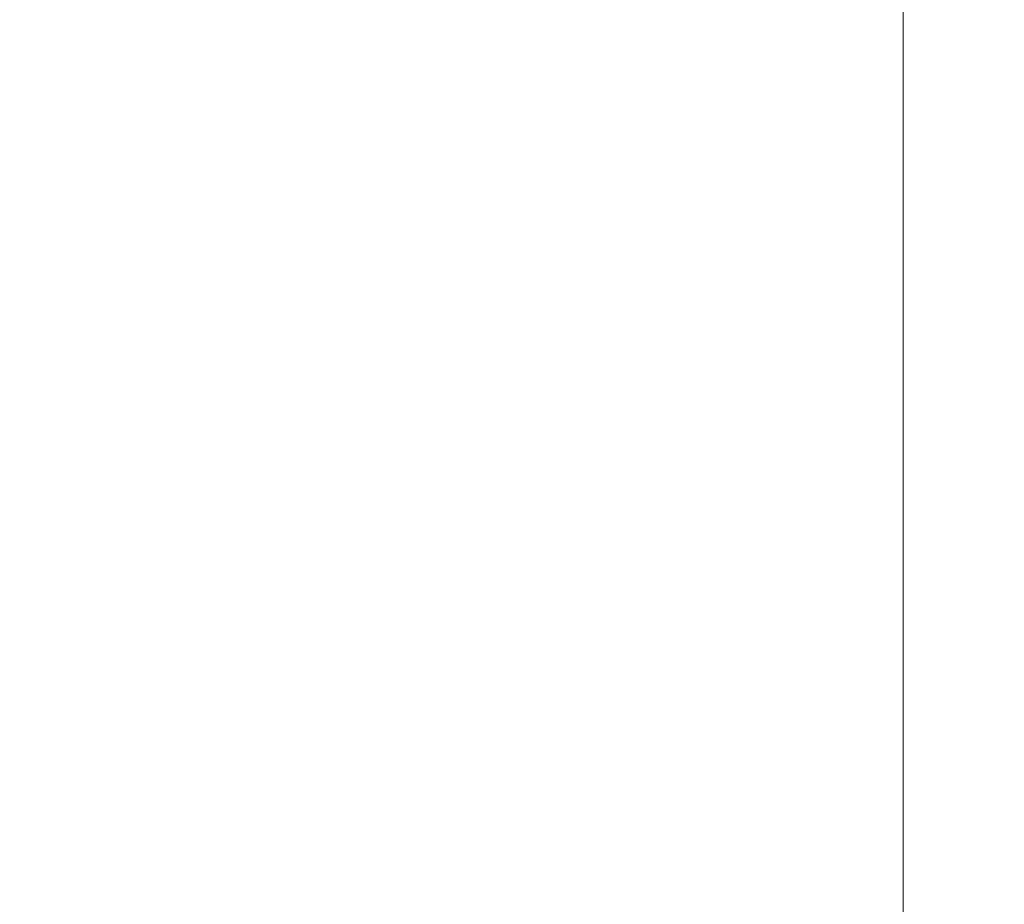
# Model space of a CAD drawing. Header units: millimetres. Extents: x -276 to 275, y -103 to 102.
# Tile 204 of 256: x -0.6258 to -0.5675, y -10.8292 to -10.7769. Entities that reach past the tile are written whole.
import ezdxf

# ---------------------------------------------------------------- set-up
doc = ezdxf.new("R2010")
doc.units = ezdxf.units.MM
doc.layers.add('G-IMPT', color=8, linetype='Continuous')

# ---------------------------------------------------------------- blocks, each defined once
blk = doc.blocks.new('QS5219_dwg-55864-View 1')
at = {"layer": 'G-IMPT', "lineweight": 9}
mesh = blk.add_polyface(dxfattribs=at)
corners = [(-1.339471, 93.875111, -10.649999), (-1.339471, 93.875111, -10.85), (-0.828748, 91.631362, -10.594799), (1.396373, 92.218881, -10.339497), (0.732279, 94.422589, -10.084102), (-1.447223, 93.682309, -9.828625), (-0.631283, 91.529806, -9.573072), (1.491453, 92.420721, -9.317455), (0.526395, 94.510928, -9.061782), (-1.528575, 93.47271, -8.806064), (-0.41833, 91.455655, -8.550311), (-0.418334, 91.455655, -8.450311), (-0.418335, 91.455655, -8.350311), (-1.528573, 93.472719, -8.606065), (0.526401, 94.510928, -8.861783), (1.491451, 92.420712, -9.117455), (-0.631287, 91.529806, -9.373073), (-1.447221, 93.682309, -9.628625), (0.732281, 94.422589, -9.884103), (1.396372, 92.218881, -10.139497), (-0.828749, 91.631362, -10.394798), (-1.107112, 92.707014, -8.508977), (-0.973453, 92.464187, -8.678187), (-0.762724, 92.081334, -8.429644), (-1.084109, 92.753232, -10.722399), (-1.08411, 92.753232, -10.522399), (1.064326, 93.320739, -10.211799), (1.064327, 93.320739, -10.0118), (0.283813, 91.925121, -10.467148), (0.283812, 91.925121, -10.267148), (-0.357472, 94.052453, -9.956364), (-0.35747, 94.052453, -9.756364), (-1.039253, 92.606057, -9.700849), (-1.039254, 92.606057, -9.500849), (0.430085, 91.975263, -9.445264), (0.430082, 91.975254, -9.245264), (-0.50109, 93.991819, -8.933923), (-0.501086, 93.991819, -8.733924), (1.008924, 93.465825, -9.189618), (1.008926, 93.465816, -8.989619)]
mesh.append_faces([[corners[k] for k in face] for face in [(1, 25, 0)]], dxfattribs={"vtx0": -1})
mesh.append_faces([[corners[k] for k in face] for face in [(36, 37, 8), (27, 26, 18), (34, 35, 6), (20, 2, 29), (26, 27, 3), (30, 31, 4), (35, 34, 15), (37, 36, 13), (24, 25, 1), (16, 6, 35), (14, 8, 37), (32, 33, 5), (28, 29, 2), (38, 39, 7)]], dxfattribs={"vtx0": -1, "vtx1": -1})
mesh.append_faces([[corners[k] for k in face] for face in [(11, 23, 22)]], dxfattribs={"vtx0": -1, "vtx1": -1, "vtx2": -1})
mesh.append_faces([[corners[k] for k in face] for face in [(22, 23, 21), (3, 27, 19), (9, 21, 13), (7, 39, 15), (5, 33, 17)]], dxfattribs={"vtx0": -1, "vtx2": -1})
mesh.append_faces([[corners[k] for k in face] for face in [(10, 11, 22)]], dxfattribs={"vtx1": -1})
mesh.append_faces([[corners[k] for k in face] for face in [(24, 2, 20), (28, 3, 19), (19, 29, 28), (32, 6, 16), (17, 31, 30), (20, 25, 24), (31, 18, 4), (16, 33, 32), (30, 5, 17), (34, 7, 15), (14, 39, 38), (26, 4, 18), (9, 22, 21), (36, 9, 13), (38, 8, 14)]], dxfattribs={"vtx1": -1, "vtx2": -1})
mesh.append_faces([[corners[k] for k in face] for face in [(11, 12, 23)]], dxfattribs={"vtx2": -1})
mesh = blk.add_polyface(dxfattribs=at)
corners = [(-0.57353, 94.133317, -11), (-0.57353, 94.133317, -9.5), (-1.268242, 93.069964, -9.5), (-1.268242, 93.069964, -11)]
mesh.append_faces([[corners[k] for k in face] for face in [(0, 1, 2, 3)]])
mesh = blk.add_polyface(dxfattribs=at)
corners = [(0.694712, 94.063345, -11), (0.694712, 94.063345, -9.5), (-0.57353, 94.133317, -9.5), (-0.57353, 94.133317, -11)]
mesh.append_faces([[corners[k] for k in face] for face in [(0, 1, 2, 3)]])

msp = doc.modelspace()

# ---------------------------------------------------------------- block references
at = {"layer": 'G-IMPT', "lineweight": 9, "extrusion": (0, 1, 0), "rotation": 180}
msp.add_blockref('QS5219_dwg-55864-View 1', (0, 100.036634, 0.035391), dxfattribs=at)

doc.saveas('drawing.dxf')
